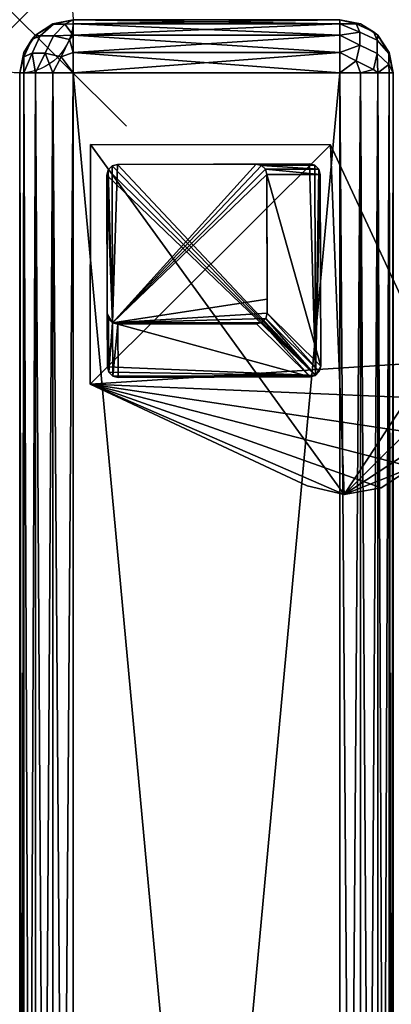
# Model space of a CAD drawing. Header units: inches. Extents: x 0 to 76, y -28.1 to 0.
# Tile 9 of 256: x 0 to 3.5, y -9.2 to 0. Entities that reach past the tile are written whole.
import ezdxf

# ---------------------------------------------------------------- set-up
doc = ezdxf.new("R2010")
doc.units = ezdxf.units.IN
doc.header["$LTSCALE"] = 0.03937
doc.header["$MEASUREMENT"] = 0
doc.header["$PDMODE"] = 35
doc.header["$PDSIZE"] = 1
for name, color, linetype in [('A-FURN-3-NODE', 7, 'Continuous'), ('A-FURN-3-ST-ARM', 165, 'Continuous'), ('A-FURN-3-ST-LG', 252, 'Continuous'), ('A-FURN-3-ST-LGHW', 32, 'Continuous')]:
    doc.layers.add(name, color=color, linetype=linetype)

msp = doc.modelspace()

# ---------------------------------------------------------------- linework, layer by layer
at = {"layer": 'A-FURN-3-NODE'}
msp.add_point((0, 0), dxfattribs=at)

# ---------------------------------------------------------------- meshes
at = {"layer": 'A-FURN-3-ST-ARM'}
mesh = msp.add_polyface(dxfattribs=at)
corners = [(3, -0.1464, 5.1464), (0.5, -0.3087, 5.0381), (0.5, -0.1464, 5.1464), (3, -0.0381, 5.3087), (0.5, -0.0381, 5.3087), (3, 0, 5.5), (0.5, 0, 5.5), (0.4212, -0.0419, 5.3158), (0.3158, -0.0419, 5.4212), (0.3087, -0.0381, 5.5), (0.1464, -0.1464, 5.5), (0.193, -0.1509, 5.3159), (0.1126, -0.1857, 5.4659), (0.117, -0.3131, 5.2386), (0.0374, -0.3475, 5.387), (0.4659, -0.1857, 5.1126), (0.3159, -0.1509, 5.193), (0.0381, -0.3087, 5.5), (0.2386, -0.3131, 5.117), (0.387, -0.3475, 5.0374), (0.4659, -0.1857, 20.8874), (0.5, -0.3087, 20.9619), (0.5, -0.1464, 20.8536), (0.3159, -0.1509, 20.807), (0.4212, -0.0419, 20.6842), (0.3158, -0.0419, 20.5788), (0.193, -0.1509, 20.6841), (0.1464, -0.1464, 20.5), (0.3087, -0.0381, 20.5), (0.5, 0, 20.5), (0.5, -0.0381, 20.6913), (0.1126, -0.1857, 20.5341), (0.0381, -0.3087, 20.5), (0.0374, -0.3475, 20.613), (0.117, -0.3131, 20.7614), (0.2386, -0.3131, 20.883), (0.387, -0.3475, 20.9626)]
mesh.append_faces([[corners[k] for k in face] for face in [(0, 1, 2), (3, 2, 4), (5, 4, 6), (4, 7, 6), (6, 7, 8), (6, 8, 9), (9, 8, 10), (10, 8, 11), (10, 11, 12), (12, 11, 13, 14), (1, 15, 2), (2, 15, 16), (2, 16, 7), (7, 16, 11, 8), (4, 2, 7), (12, 17, 10), (13, 11, 16, 18), (18, 16, 15, 19), (20, 21, 22), (20, 22, 23), (23, 22, 24), (23, 24, 25, 26), (26, 25, 27), (27, 25, 28), (28, 25, 29), (29, 25, 24), (29, 24, 30), (30, 24, 22), (26, 27, 31), (31, 27, 32), (26, 31, 33, 34), (26, 34, 35, 23), (23, 35, 36, 20), (29, 6, 28), (28, 6, 9), (28, 9, 27), (27, 9, 10), (27, 10, 32), (32, 10, 17)]])
mesh = msp.add_polyface(dxfattribs=at)
corners = [(3, -0.3087, 5.0381), (0.5, -0.3087, 5.0381), (3, -0.1464, 5.1464), (0.5, -0.1464, 5.1464), (3, -0.0381, 5.3087), (0.5, -0.0381, 5.3087), (3, 0, 5.5), (3.3536, -0.1464, 5.5), (3.4581, -0.3158, 5.4212), (3.3491, -0.193, 5.3159), (3.3143, -0.1126, 5.4659), (3.1869, -0.117, 5.2386), (3.1525, -0.0374, 5.387), (3.1869, -0.2386, 5.117), (3.1913, -0.0381, 5.5), (3.3491, -0.3159, 5.193), (3.3536, -0.1464, 20.5), (3.4619, -0.3087, 5.5), (3.1913, -0.0381, 20.5), (3, 0, 20.5), (0.5, 0, 5.5), (0.5, 0, 20.5), (0.5, -0.3087, 20.9619), (3, -0.3087, 20.9619), (0.5, -0.1464, 20.8536), (3, -0.1464, 20.8536), (0.5, -0.0381, 20.6913), (3, -0.0381, 20.6913), (3.1525, -0.0374, 20.613), (3.1869, -0.117, 20.7614), (3.1869, -0.2386, 20.883), (3.3491, -0.193, 20.6841), (3.4581, -0.3158, 20.5788), (3.3143, -0.1126, 20.5341), (3.3491, -0.3159, 20.807)]
mesh.append_faces([[corners[k] for k in face] for face in [(0, 1, 2), (2, 3, 4), (4, 5, 6), (7, 8, 9), (7, 9, 10), (10, 9, 11, 12), (12, 11, 4), (4, 11, 2), (2, 11, 13), (2, 13, 0), (4, 6, 12), (12, 6, 14), (12, 14, 10), (10, 14, 7), (11, 9, 15, 13), (16, 17, 7), (16, 7, 18), (18, 7, 14), (18, 14, 19), (19, 14, 6), (6, 20, 19), (19, 20, 21), (22, 23, 24), (24, 23, 25), (24, 25, 26), (26, 25, 27), (26, 27, 21), (21, 27, 19), (18, 19, 28), (28, 19, 27), (28, 27, 29), (29, 27, 25), (29, 25, 30), (30, 25, 23), (31, 32, 16), (31, 16, 33), (33, 16, 18), (33, 18, 28), (31, 33, 28, 29), (31, 29, 30, 34)]])
mesh = msp.add_polyface(dxfattribs=at)
corners = [(3, -0.3087, 5.0381), (0.5, -0.5, 5), (0.5, -0.3087, 5.0381), (0.0374, -0.3475, 5.387), (0.117, -0.3131, 5.2386), (0.0381, -0.5, 5.3087), (0.1464, -0.5, 5.1464), (0.2386, -0.3131, 5.117), (0.3087, -0.5, 5.0381), (0.387, -0.3475, 5.0374), (0.4659, -0.1857, 5.1126), (0, -0.5, 5.5), (0.0381, -0.3087, 5.5), (0.1126, -0.1857, 5.4659), (3.5, -0.5, 5.5), (3.4581, -0.4212, 5.3158), (3.4581, -0.3158, 5.4212), (3.4619, -0.3087, 5.5), (3.3536, -0.1464, 5.5), (3.1869, -0.2386, 5.117), (3.1525, -0.387, 5.0374), (3, -0.5, 5), (3.3536, -0.5, 5.1464), (3.3143, -0.4659, 5.1126), (3.3491, -0.3159, 5.193), (3.3491, -0.193, 5.3159), (3.5, -0.5, 20.5), (3.4619, -0.3087, 20.5), (3.3536, -0.1464, 20.5), (0.5, -0.5, 21), (3, -0.5, 21), (0.5, -0.3087, 20.9619), (3, -0.3087, 20.9619), (3.1869, -0.2386, 20.883), (3.1525, -0.387, 20.9626), (3.3143, -0.4659, 20.8874), (3.3536, -0.5, 20.8536), (3.3491, -0.3159, 20.807), (3.4581, -0.4212, 20.6842), (3.4581, -0.3158, 20.5788), (3.3491, -0.193, 20.6841), (0.0381, -0.3087, 20.5), (0, -0.5, 20.5), (0.0374, -0.3475, 20.613), (0.0381, -0.5, 20.6913), (0.117, -0.3131, 20.7614), (0.1464, -0.5, 20.8536), (0.2386, -0.3131, 20.883), (0.3087, -0.5, 20.9619), (0.387, -0.3475, 20.9626), (0.4659, -0.1857, 20.8874), (0.1126, -0.1857, 20.5341)]
mesh.append_faces([[corners[k] for k in face] for face in [(0, 1, 2), (3, 4, 5), (6, 4, 7), (8, 7, 9), (1, 9, 2), (2, 9, 10), (3, 11, 12), (3, 12, 13), (14, 15, 16), (14, 16, 17), (17, 16, 18), (0, 19, 20), (0, 20, 21), (22, 23, 24), (22, 24, 15), (15, 24, 25, 16), (19, 24, 23, 20), (26, 14, 27), (27, 14, 17), (27, 17, 28), (29, 30, 31), (31, 30, 32), (33, 32, 34), (34, 32, 30), (35, 36, 37), (37, 36, 38), (37, 38, 39, 40), (28, 39, 27), (27, 39, 26), (26, 39, 38), (37, 33, 34, 35), (41, 42, 43), (43, 44, 45), (45, 46, 47), (47, 48, 49), (49, 29, 31), (49, 31, 50), (51, 41, 43), (41, 12, 42), (42, 12, 11)]])
mesh = msp.add_polyface(dxfattribs=at)
corners = [(3.1913, -27.51, 5.0381), (3, -0.5, 5), (3.1913, -0.5, 5.0381), (3.3536, -27.51, 5.1464), (3.3536, -0.5, 5.1464), (3.4619, -27.51, 5.3087), (3.4619, -0.5, 5.3087), (3.5, -27.51, 5.5), (3.5, -0.5, 5.5), (0.5, -0.5, 5), (0.5, -27.51, 5), (0.3087, -0.5, 5.0381), (0.3087, -27.51, 5.0381), (0.1464, -0.5, 5.1464), (0.1464, -27.51, 5.1464), (0.0381, -0.5, 5.3087), (0.0381, -27.51, 5.3087), (0, -0.5, 5.5), (3, -0.3087, 5.0381), (0.117, -0.3131, 5.2386), (0.2386, -0.3131, 5.117), (0.387, -0.3475, 5.0374), (0.0374, -0.3475, 5.387), (3.4581, -0.4212, 5.3158), (3.1525, -0.387, 5.0374), (3.3143, -0.4659, 5.1126), (3.5, -27.51, 20.5), (3.5, -0.5, 20.5), (3, -0.5, 21), (3, -27.51, 21), (3.1913, -0.5, 20.9619), (3.1913, -27.51, 20.9619), (3.3536, -0.5, 20.8536), (3.3536, -27.51, 20.8536), (3.4619, -0.5, 20.6913), (3.4619, -27.51, 20.6913), (3.1525, -0.387, 20.9626), (3.3143, -0.4659, 20.8874), (3.4581, -0.4212, 20.6842), (0.3087, -27.51, 20.9619), (0.5, -0.5, 21), (0.3087, -0.5, 20.9619), (0.1464, -27.51, 20.8536), (0.1464, -0.5, 20.8536), (0.0381, -27.51, 20.6913), (0.0381, -0.5, 20.6913), (0, -27.51, 20.5), (0, -0.5, 20.5), (0.0374, -0.3475, 20.613), (0.117, -0.3131, 20.7614), (0.2386, -0.3131, 20.883), (0.387, -0.3475, 20.9626), (0, -27.51, 5.5)]
mesh.append_faces([[corners[k] for k in face] for face in [(0, 1, 2), (3, 2, 4), (5, 4, 6), (7, 6, 8), (9, 10, 11), (11, 12, 13), (13, 14, 15), (15, 16, 17), (1, 9, 18), (15, 19, 13), (13, 20, 11), (11, 21, 9), (15, 17, 22), (6, 23, 8), (1, 24, 2), (2, 24, 25), (2, 25, 4), (6, 4, 23), (26, 8, 27), (1, 10, 9), (28, 29, 30), (30, 31, 32), (32, 33, 34), (34, 35, 27), (36, 28, 30), (36, 30, 37), (37, 30, 32), (27, 38, 34), (34, 38, 32), (39, 40, 41), (42, 41, 43), (44, 43, 45), (46, 45, 47), (48, 47, 45), (49, 45, 43), (50, 43, 41), (51, 41, 40), (17, 52, 47), (40, 29, 28)]])
mesh = msp.add_polyface(dxfattribs=at)
corners = [(3, -27.51, 5), (3, -0.5, 5), (3.1913, -27.51, 5.0381), (3.1913, -0.5, 5.0381), (3.3536, -27.51, 5.1464), (3.3536, -0.5, 5.1464), (3.4619, -27.51, 5.3087), (3.4619, -0.5, 5.3087), (3.5, -27.51, 5.5), (0.3087, -0.5, 5.0381), (0.5, -27.51, 5), (0.3087, -27.51, 5.0381), (0.1464, -0.5, 5.1464), (0.1464, -27.51, 5.1464), (0.0381, -0.5, 5.3087), (0.0381, -27.51, 5.3087), (0, -0.5, 5.5), (0, -27.51, 5.5), (0.0374, -27.623, 5.3475), (0.1126, -27.5441, 5.1857), (0.3158, -27.5888, 5.0419), (3.1842, -27.5888, 5.0419), (3.3874, -27.5441, 5.1857), (3.4626, -27.623, 5.3475), (3.5, -0.5, 5.5), (3.5, -27.51, 20.5), (3.1913, -0.5, 20.9619), (3, -27.51, 21), (3.1913, -27.51, 20.9619), (3.3536, -0.5, 20.8536), (3.3536, -27.51, 20.8536), (3.4619, -0.5, 20.6913), (3.4619, -27.51, 20.6913), (3.5, -0.5, 20.5), (0.5, -27.51, 21), (0.5, -0.5, 21), (0.3087, -27.51, 20.9619), (0.3087, -0.5, 20.9619), (0.1464, -27.51, 20.8536), (0.1464, -0.5, 20.8536), (0.0381, -27.51, 20.6913), (0.0381, -0.5, 20.6913), (0, -27.51, 20.5), (3.4626, -27.623, 20.6525), (3.3874, -27.5441, 20.8143), (3.1842, -27.5888, 20.9581), (0.3158, -27.5888, 20.9581), (0.1126, -27.5441, 20.8143), (0.0374, -27.623, 20.6525), (0, -0.5, 20.5)]
mesh.append_faces([[corners[k] for k in face] for face in [(0, 1, 2), (2, 3, 4), (4, 5, 6), (6, 7, 8), (9, 10, 11), (12, 11, 13), (14, 13, 15), (16, 15, 17), (18, 17, 15), (18, 15, 19), (19, 15, 13), (10, 20, 11), (11, 20, 13), (4, 21, 2), (2, 21, 0), (22, 4, 6), (22, 6, 23), (23, 6, 8), (8, 24, 25), (0, 10, 1), (26, 27, 28), (29, 28, 30), (31, 30, 32), (33, 32, 25), (34, 35, 36), (36, 37, 38), (38, 39, 40), (40, 41, 42), (43, 25, 32), (43, 32, 44), (44, 32, 30), (27, 45, 28), (28, 45, 30), (38, 46, 36), (36, 46, 34), (47, 38, 40), (47, 40, 48), (48, 40, 42), (49, 17, 42), (34, 27, 35)]])
at = {"layer": 'A-FURN-3-ST-LG'}
mesh = msp.add_polyface(dxfattribs=at)
corners = [(2.7703, -3.338, 4.7963), (0.9212, -3.3564, 4.7963), (2.7205, -3.3514, 4.7963), (0.8712, -3.3431, 4.7963), (0.8345, -3.3064, 4.7963), (0.821, -3.2562, 4.7963), (0.816, -1.458, 4.7963), (0.8292, -1.408, 4.7963), (0.8657, -1.3713, 4.7963), (0.9156, -1.3578, 4.7963), (2.7139, -1.3528, 4.7963), (2.7642, -1.366, 4.7963), (2.801, -1.4025, 4.7963), (2.8146, -1.4524, 4.7963), (2.8196, -3.2518, 4.7963), (2.8065, -3.3016, 4.7963), (0.8657, -1.3713, 0), (0.9156, -1.3578, 0), (0.8292, -1.408, 0), (0.816, -1.458, 0), (2.2142, -1.3542, 0), (2.2645, -1.3674, 0), (2.3014, -1.4039, 0), (2.315, -1.4538, 0), (0.9198, -2.8567, 0), (0.8698, -2.8434, 0), (0.8331, -2.8067, 0), (0.8196, -2.7565, 0), (2.2195, -2.8531, 0), (2.2692, -2.8397, 0), (2.3054, -2.8033, 0), (2.3186, -2.7535, 0), (2.3182, -2.621, 0)]
mesh.append_faces([[corners[k] for k in face] for face in [(16, 9, 17), (16, 8, 9), (6, 18, 19), (6, 7, 18), (10, 17, 9), (10, 20, 17), (11, 20, 10), (11, 21, 20), (12, 21, 11), (12, 22, 21), (13, 22, 12), (13, 23, 22), (3, 24, 1), (3, 25, 24), (4, 25, 3), (4, 26, 25), (27, 4, 5), (27, 26, 4), (5, 19, 27), (5, 6, 19), (2, 24, 28), (2, 1, 24), (29, 2, 28), (29, 0, 2), (30, 0, 29), (30, 15, 0), (31, 15, 30), (31, 14, 15), (23, 14, 31), (23, 13, 14)]])
mesh.append_faces([[corners[k] for k in face] for face in [(0, 1, 2), (18, 8, 16), (25, 28, 24), (25, 22, 23)]], dxfattribs={"vtx0": -1})
mesh.append_faces([[corners[k] for k in face] for face in [(25, 32, 31)]], dxfattribs={"vtx0": -1, "vtx1": -1})
mesh.append_faces([[corners[k] for k in face] for face in [(0, 3, 1), (0, 4, 3), (0, 5, 4), (0, 6, 5), (0, 7, 6), (0, 8, 7), (0, 9, 8), (0, 10, 9), (0, 11, 10), (0, 12, 11), (0, 13, 12), (0, 14, 13), (25, 29, 28), (25, 30, 29), (25, 21, 22), (25, 20, 21), (25, 17, 20), (25, 16, 17), (25, 18, 16), (25, 19, 18), (25, 27, 19)]], dxfattribs={"vtx0": -1, "vtx2": -1})
mesh.append_faces([[corners[k] for k in face] for face in [(23, 31, 32), (25, 23, 32)]], dxfattribs={"vtx1": -1, "vtx2": -1})
mesh.append_faces([[corners[k] for k in face] for face in [(0, 15, 14), (18, 7, 8), (25, 31, 30), (25, 26, 27)]], dxfattribs={"vtx2": -1})
at = {"layer": 'A-FURN-3-ST-LGHW'}
mesh = msp.add_polyface(dxfattribs=at)
corners = [(0.6603, -3.4194, 5), (3.0383, -4.4543, 5), (2.6944, -4.3722, 5), (3.3867, -4.3935, 5), (3.6825, -4.1997, 5), (3.8773, -3.9046, 5), (3.9393, -3.5564, 5), (3.8584, -3.2121, 5), (2.9126, -1.1748, 5), (0.6641, -1.1709, 5), (2.6944, -4.3722, 4.7502), (3.0383, -4.4543, 4.7502), (3.3867, -4.3935, 4.7502), (3.6825, -4.1997, 4.7502), (3.8773, -3.9046, 4.7502), (3.9393, -3.5564, 4.7502), (3.8584, -3.2121, 4.7502), (0.6603, -3.4194, 4.7502), (0.6641, -1.1709, 4.7502), (2.9126, -1.1748, 4.7502)]
mesh.append_faces([[corners[k] for k in face] for face in [(2, 10, 1), (10, 11, 1), (1, 11, 3), (11, 12, 3), (3, 12, 4), (12, 13, 4), (4, 13, 5), (13, 14, 5), (5, 14, 6), (14, 15, 6), (7, 6, 16), (6, 15, 16), (8, 7, 19), (7, 16, 19), (17, 10, 0), (10, 2, 0)]])
mesh.append_faces([[corners[k] for k in face] for face in [(2, 1, 0), (10, 17, 11), (9, 8, 18), (0, 9, 17)]], dxfattribs={"vtx1": -1})
mesh.append_faces([[corners[k] for k in face] for face in [(1, 3, 0), (3, 4, 0), (4, 5, 0), (5, 6, 0), (6, 7, 0), (7, 8, 0), (17, 18, 11), (18, 19, 11), (19, 16, 11), (16, 15, 11), (15, 14, 11), (14, 13, 11)]], dxfattribs={"vtx1": -1, "vtx2": -1})
mesh.append_faces([[corners[k] for k in face] for face in [(8, 9, 0), (13, 12, 11), (8, 19, 18), (9, 18, 17)]], dxfattribs={"vtx2": -1})

doc.saveas('drawing.dxf')
